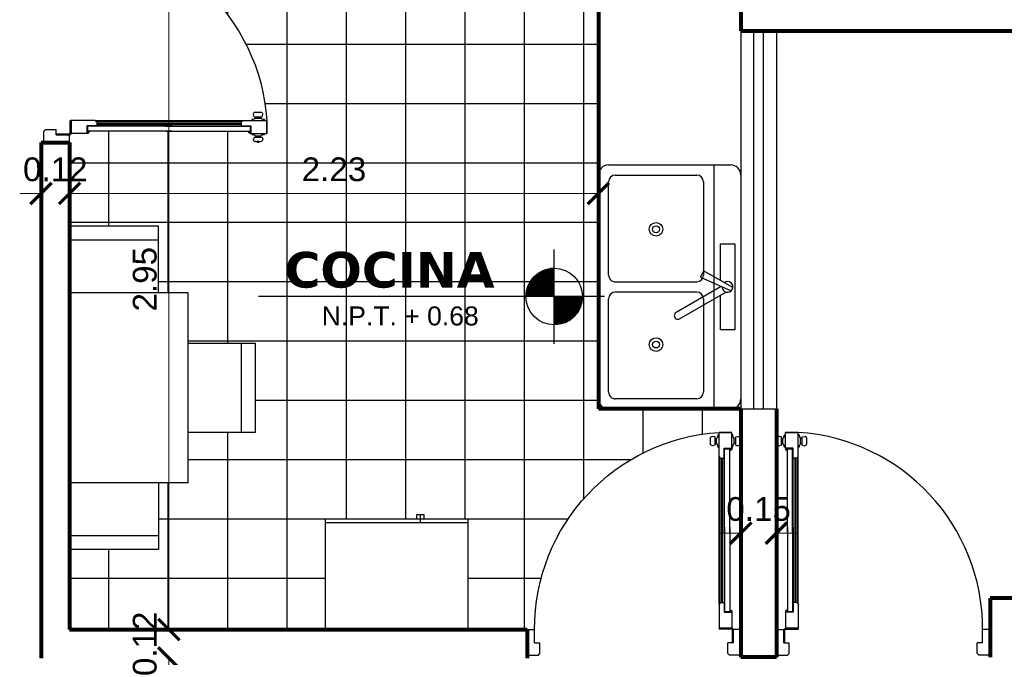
# Model space of a CAD drawing. Header units: inches. Extents: x -2.6 to 11.8, y -3.4 to 32.7.
# Tile 10 of 19: x 2.1 to 6.3, y 9.9 to 12.6. Entities that reach past the tile are written whole.
import ezdxf

# ---------------------------------------------------------------- set-up
doc = ezdxf.new("R2010")
doc.units = ezdxf.units.IN
doc.header["$MEASUREMENT"] = 0
doc.linetypes.add('CONTINUA', pattern=[0])
for name, color, linetype in [('Auto', 6, 'Continuous'), ('Cotas', 60, 'Continuous'), ('Electrodomésticos', 34, 'Continuous'), ('Mobiliario', 2, 'Continuous'), ('Niveles', 86, 'Continuous'), ('Puertas', 1, 'Continuous'), ('Texto', 98, 'Continuous'), ('Textura piso', 8, 'Continuous'), ('Ventana', 4, 'Continuous')]:
    doc.layers.add(name, color=color, linetype=linetype)
doc.layers.add('Paredes', color=5, linetype='Continuous', lineweight=80)
doc.styles.get("Standard").update_dxf_attribs({"font": 'arial.ttf'})
doc.styles.add('style1', font='arial.ttf')
doc.dimstyles.new('Cotas', dxfattribs={"dimtxt": 0.1, "dimasz": 0.09, "dimexe": 0.2, "dimexo": 0.4, "dimgap": 0.05, "dimtad": 1, "dimzin": 0, "dimdsep": 46, "dimtxsty": 'Standard', "dimblk": 'ARCHTICK', "dimcen": 0.09, "dimse1": 1, "dimse2": 1, "dimclrd": 60, "dimclre": 256, "dimadec": 0, "dimazin": 0, "dimtfac": 1, "dimtix": 1, "dimtofl": 0, "dimtmove": 1, "dimatfit": 3, "dimfxl": 0, "dimtolj": 1, "dimtzin": 0, "dimlwd": 9, "dimarcsym": 0})

# ---------------------------------------------------------------- blocks, each defined once
blk = doc.blocks.new('KIT_SINK_STD_DBL_36')
at = {"color": 0, "linetype": 'ByBlock'}
for p, q in [((0.002119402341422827, -0.0295710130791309), (-0.06038091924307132, -0.1384267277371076)), ((-0.03659125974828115, -0.1505485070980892), (0.014703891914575, -0.03607779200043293)), ((0.1183613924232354, -0.227636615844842), (0.01917800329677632, -0.05584643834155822)), ((-0.4541093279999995, -0.100913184), (0.4541093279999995, -0.100913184)), ((-0.001604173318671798, -0.07324946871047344), (0.09523843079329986, -0.2409865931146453)), ((-0.06038091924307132, -0.1384267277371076), (-0.03659125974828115, -0.1505485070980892)), ((-0.01892122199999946, -0.4667234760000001), (-0.01892122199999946, -0.1639839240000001)), ((0.01892122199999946, -0.1639839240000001), (0.01892122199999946, -0.4667234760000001))]:
    blk.add_line(p, q, dxfattribs=at)
for points in [[(-0.4162668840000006, 0), (0.4162668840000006, 0)], [(-0.0245063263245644, -0.07602893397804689), (-0.1601996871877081, -0.07602893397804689), (-0.1601996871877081, -0.02262902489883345), (0.1601996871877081, -0.02262902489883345), (0.1601996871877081, -0.07602893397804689), (0.03088112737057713, -0.07602893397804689)], [(-0.4541093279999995, -0.4919517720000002), (-0.4541093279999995, -0.03784244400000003)], [(0.4541093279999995, -0.03784244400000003), (0.4541093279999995, -0.4919517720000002)], [(-0.0001802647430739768, -0.07602893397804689), (-0.003112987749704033, -0.07602893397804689)], [(-0.3910385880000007, -0.138755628), (-0.04414951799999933, -0.138755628)], [(0.04414951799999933, -0.138755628), (0.3910385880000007, -0.138755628)], [(-0.4162668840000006, -0.4667234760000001), (-0.4162668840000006, -0.1639839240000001)], [(0.4162668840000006, -0.1639839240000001), (0.4162668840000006, -0.4667234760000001)], [(-0.04414951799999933, -0.4919517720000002), (-0.3910385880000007, -0.4919517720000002)], [(0.3910385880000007, -0.4919517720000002), (0.04414951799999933, -0.4919517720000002)], [(0.4162668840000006, -0.529794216), (-0.4162668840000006, -0.529794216)]]:
    blk.add_lwpolyline(points, dxfattribs=at)
for centre, radius in [((-0.2144405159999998, -0.3153537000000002), 0.025228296), ((0.2144405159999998, -0.3153537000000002), 0.025228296), ((-0.2144405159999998, -0.3153537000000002), 0.012614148), ((0.2144405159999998, -0.3153537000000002), 0.012614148)]:
    blk.add_circle(centre, radius, dxfattribs=at)
for centre, radius, start, end in [((-0.4162668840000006, -0.03784244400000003), 0.037842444, 90, 180), ((-4.004993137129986e-08, -0.04932897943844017), 0.02002496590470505, 269.2246000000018, 216.2304000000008), ((0.4162668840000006, -0.03784244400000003), 0.037842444, 0, 90), ((-0.3910385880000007, -0.1639839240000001), 0.025228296, 90, 180), ((-0.04414951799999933, -0.1639839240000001), 0.025228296, 0, 90), ((0.04414951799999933, -0.1639839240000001), 0.025228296, 90, 180), ((0.3910385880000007, -0.1639839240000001), 0.025228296, 0, 90), ((0.1067997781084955, -0.2343116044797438), 0.01334997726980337, 210.0000000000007, 30.00000000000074), ((-0.3910385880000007, -0.4667234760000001), 0.025228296, 180, 270), ((-0.04414951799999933, -0.4667234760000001), 0.025228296, 270, 0), ((0.04414951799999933, -0.4667234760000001), 0.025228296, 180, 270), ((0.3910385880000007, -0.4667234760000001), 0.025228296, 270, 0), ((-0.4162668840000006, -0.4919517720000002), 0.037842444, 180, 270), ((0.4162668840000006, -0.4919517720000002), 0.037842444, 270, 0)]:
    blk.add_arc(centre, radius, start, end, dxfattribs=at)
blk = doc.blocks.new('Refrigerator-2 door - 36 in top')
for p, q in [((0, -26.999999), (36, -26.999999)), ((12, -26.999999), (12, -28.999999)), ((11, -27.999999), (11, -28.999999)), ((11, -28.999999), (13, -28.999999)), ((13, -28.999999), (13, -27.999999))]:
    blk.add_line(p, q)
blk.add_lwpolyline([(0, -27.999999), (0, 0), (36, 0), (36, -27.999999)], close=True)
blk = doc.blocks.new('mesa2')
at = {"layer": 'Mobiliario'}
for p, q in [((52.04697599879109, 29.69396591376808), (52.04697599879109, 29.97551591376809)), ((52.04697599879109, 29.97551591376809), (52.42237599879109, 29.97551591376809)), ((52.42237599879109, 29.97551591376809), (52.42237599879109, 29.69396591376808)), ((52.04697599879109, 29.9168141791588), (52.42237599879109, 29.9168141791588)), ((52.63467599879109, 29.69396591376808), (51.83467599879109, 29.69396591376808)), ((51.83467599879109, 29.69396591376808), (51.83467599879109, 29.19396591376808)), ((52.63467599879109, 29.69396591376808), (52.63467599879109, 29.19396591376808)), ((51.83467599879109, 29.56936591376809), (51.55312599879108, 29.56936591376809)), ((51.55312599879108, 29.56936591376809), (51.55312599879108, 29.19396591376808)), ((51.61182773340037, 29.56936591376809), (51.61182773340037, 29.19396591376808)), ((52.63467599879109, 29.56936591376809), (52.9162259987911, 29.56936591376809)), ((52.85752426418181, 29.56936591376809), (52.85752426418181, 29.19396591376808)), ((52.9162259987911, 29.56936591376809), (52.9162259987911, 29.19396591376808)), ((51.55312599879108, 29.19396591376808), (51.83467599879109, 29.19396591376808)), ((52.9162259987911, 29.19396591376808), (52.63467599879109, 29.19396591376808))]:
    blk.add_line(p, q, dxfattribs=at)
blk = doc.blocks.new('puerta2')
at = {"layer": 'Puertas'}
for p, q in [((150.3376989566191, 38.72223843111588), (150.3376989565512, 38.61423843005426)), ((150.3376989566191, 38.72223843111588), (150.3848409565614, 38.72223843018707)), ((150.3376989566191, 38.72223843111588), (150.3376989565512, 38.61423843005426)), ((150.3376989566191, 38.72223843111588), (150.3848409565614, 38.72223843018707)), ((150.3848409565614, 38.72223843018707), (150.3916989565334, 38.71538043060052)), ((150.3848409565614, 38.72223843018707), (150.3916989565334, 38.71538043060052)), ((150.3916989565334, 38.71538043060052), (150.3916989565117, 38.67039843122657)), ((150.3916989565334, 38.71538043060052), (150.3916989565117, 38.67039843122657)), ((151.190556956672, 38.72223842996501), (151.1836989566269, 38.71538043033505)), ((151.190556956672, 38.72223842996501), (151.1836989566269, 38.71538043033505)), ((151.1836989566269, 38.71538043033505), (151.1836989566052, 38.6703984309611)), ((151.1836989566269, 38.71538043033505), (151.1836989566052, 38.6703984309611)), ((151.2376989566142, 38.72223843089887), (151.190556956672, 38.72223842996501)), ((151.2376989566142, 38.72223843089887), (151.190556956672, 38.72223842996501)), ((151.2376989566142, 38.72223843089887), (151.2376989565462, 38.61423842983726)), ((151.2376989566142, 38.72223843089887), (151.2376989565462, 38.61423842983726)), ((150.3690189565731, 38.67039843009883), (150.3690189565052, 38.61423843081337)), ((150.3690189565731, 38.67039843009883), (150.3916989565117, 38.67039843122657)), ((150.3690189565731, 38.67039843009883), (150.3690189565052, 38.61423843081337)), ((150.3690189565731, 38.67039843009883), (150.3916989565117, 38.67039843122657)), ((150.3711789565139, 38.66823843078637), (150.3711789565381, 38.61423843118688)), ((150.3733389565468, 38.66823843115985), (150.3711789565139, 38.66823843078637)), ((150.3711789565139, 38.66823843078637), (150.3711789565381, 38.61423843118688)), ((150.3733389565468, 38.66823843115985), (150.3711789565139, 38.66823843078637)), ((150.3733389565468, 38.66823843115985), (150.3733389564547, 38.61423843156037)), ((150.3733389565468, 38.66823843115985), (150.3733389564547, 38.61423843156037)), ((151.2063789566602, 38.67039843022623), (151.1836989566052, 38.6703984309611)), ((151.2063789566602, 38.67039843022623), (151.1836989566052, 38.6703984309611)), ((151.2063789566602, 38.67039843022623), (151.2063789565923, 38.61423843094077)), ((151.2063789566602, 38.67039843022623), (151.2063789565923, 38.61423843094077)), ((150.3376989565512, 38.61423843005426), (150.3690189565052, 38.61423843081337)), ((150.3376989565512, 38.61423843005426), (150.3690189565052, 38.61423843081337)), ((150.3711789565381, 38.61423843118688), (150.3733389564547, 38.61423843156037)), ((150.3711789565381, 38.61423843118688), (150.3733389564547, 38.61423843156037)), ((150.3754989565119, 38.61207843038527), (150.3754989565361, 38.60991843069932)), ((150.3754989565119, 38.61207843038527), (150.4294989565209, 38.6120784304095)), ((150.3754989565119, 38.61207843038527), (150.3754989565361, 38.60991843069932)), ((150.3754989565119, 38.61207843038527), (150.4294989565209, 38.6120784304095)), ((150.4294989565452, 38.60991843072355), (150.3754989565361, 38.60991843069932)), ((150.4294989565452, 38.60991843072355), (150.3754989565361, 38.60991843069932)), ((150.3754989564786, 38.54090643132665), (150.3754989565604, 38.60775843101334)), ((150.429498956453, 38.6077584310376), (150.3754989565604, 38.60775843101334)), ((150.3754989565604, 38.60775843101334), (150.429498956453, 38.6077584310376)), ((150.3754989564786, 38.54090643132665), (150.3754989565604, 38.60775843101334)), ((150.429498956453, 38.6077584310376), (150.3754989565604, 38.60775843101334)), ((150.3754989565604, 38.60775843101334), (150.429498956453, 38.6077584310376)), ((150.4294989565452, 38.60991843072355), (150.4294989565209, 38.6120784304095)), ((150.4294989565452, 38.60991843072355), (150.4294989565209, 38.6120784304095)), ((150.4294989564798, 38.50661643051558), (150.429498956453, 38.6077584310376)), ((150.4294989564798, 38.50661643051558), (150.429498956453, 38.6077584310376)), ((151.2376989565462, 38.61423842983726), (151.2063789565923, 38.61423843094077)), ((151.2376989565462, 38.61423842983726), (151.2063789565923, 38.61423843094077)), ((150.4082769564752, 38.54090643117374), (150.3754989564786, 38.54090643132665)), ((150.4082769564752, 38.54090643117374), (150.3754989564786, 38.54090643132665)), ((150.3823569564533, 38.53874643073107), (150.3754989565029, 38.53874642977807)), ((150.3823569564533, 38.53874643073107), (150.3754989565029, 38.53874642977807)), ((150.382356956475, 38.53188843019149), (150.3823569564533, 38.53874643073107)), ((150.382356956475, 38.53188843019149), (150.3823569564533, 38.53874643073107)), ((150.3845169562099, 38.18285905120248), (150.3845169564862, 38.53874643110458)), ((150.3845169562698, 38.2082335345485), (150.3845169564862, 38.53874643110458)), ((150.3845169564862, 38.53874643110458), (150.4061169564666, 38.53874643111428)), ((150.4061169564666, 38.53874643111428), (150.3845169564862, 38.53874643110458)), ((150.3845169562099, 38.18285905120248), (150.3845169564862, 38.53874643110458)), ((150.3845169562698, 38.2082335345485), (150.3845169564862, 38.53874643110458)), ((150.3845169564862, 38.53874643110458), (150.4061169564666, 38.53874643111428)), ((150.4061169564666, 38.53874643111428), (150.3845169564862, 38.53874643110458)), ((150.4061169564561, 38.49975843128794), (150.4061169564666, 38.53874643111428)), ((150.4061169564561, 38.49975843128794), (150.4061169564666, 38.53874643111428)), ((150.4082769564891, 38.49975842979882), (150.4082769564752, 38.54090643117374)), ((150.4082769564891, 38.49975842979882), (150.4082769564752, 38.54090643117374)), ((150.4061169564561, 38.49975843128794), (150.4052597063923, 38.4989011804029)), ((150.4061169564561, 38.49975843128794), (150.4052597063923, 38.4989011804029)), ((150.4061169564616, 38.49804392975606), (150.4052597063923, 38.4989011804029)), ((150.4061169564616, 38.49804392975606), (150.4052597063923, 38.4989011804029)), ((150.4061169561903, 38.18285905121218), (150.4061169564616, 38.49804392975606)), ((150.4061169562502, 38.20823353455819), (150.4061169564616, 38.49804392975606)), ((150.4061169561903, 38.18285905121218), (150.4061169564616, 38.49804392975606)), ((150.4061169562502, 38.20823353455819), (150.4061169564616, 38.49804392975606)), ((150.4226409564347, 38.49975843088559), (150.4082769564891, 38.49975842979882)), ((150.4226409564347, 38.49975843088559), (150.4082769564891, 38.49975842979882)), ((150.4131228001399, 38.49975843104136), (150.4131227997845, 37.89133415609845)), ((150.4131228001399, 38.49975843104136), (150.4131227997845, 37.89133415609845)), ((150.419491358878, 38.49975842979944), (150.4194913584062, 37.89133415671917)), ((150.419491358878, 38.49975842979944), (150.4194913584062, 37.89133415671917)), ((150.4226409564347, 38.49975843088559), (150.4294989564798, 38.50661643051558)), ((150.4226409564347, 38.49975843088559), (150.4294989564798, 38.50661643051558)), ((150.4258597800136, 38.50297725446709), (150.4258597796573, 37.88811533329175)), ((150.4258597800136, 38.50297725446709), (150.4258597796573, 37.88811533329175)), ((150.4277137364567, 38.50483121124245), (150.4277137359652, 37.88626137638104)), ((150.4277137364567, 38.50483121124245), (150.4277137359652, 37.88626137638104)), ((150.4294989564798, 38.50661643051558), (150.4294989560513, 37.88447615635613)), ((150.4294989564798, 38.50661643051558), (150.4294989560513, 37.88447615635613)), ((150.3845169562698, 38.2082335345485), (150.3845169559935, 37.85234615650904)), ((150.3845169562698, 38.2082335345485), (150.3845169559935, 37.85234615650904)), ((150.4061169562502, 38.20823353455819), (150.4061169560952, 37.89304865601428)), ((150.4061169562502, 38.20823353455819), (150.4061169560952, 37.89304865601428)), ((150.3845169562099, 38.18285905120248), (150.3845169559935, 37.85234615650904)), ((150.3845169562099, 38.18285905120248), (150.3845169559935, 37.85234615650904)), ((150.4061169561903, 38.18285905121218), (150.4061169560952, 37.89304865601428)), ((150.4061169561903, 38.18285905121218), (150.4061169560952, 37.89304865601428)), ((150.4061169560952, 37.89304865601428), (150.4052597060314, 37.89219140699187)), ((150.4061169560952, 37.89304865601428), (150.4052597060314, 37.89219140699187)), ((150.4061169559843, 37.89133415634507), (150.4052597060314, 37.89219140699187)), ((150.4061169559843, 37.89133415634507), (150.4052597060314, 37.89219140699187)), ((150.4061169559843, 37.89133415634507), (150.4061169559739, 37.85234615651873)), ((150.4061169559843, 37.89133415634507), (150.4061169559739, 37.85234615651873)), ((150.4082769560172, 37.89133415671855), (150.408276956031, 37.85018615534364)), ((150.4226409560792, 37.89133415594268), (150.4082769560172, 37.89133415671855)), ((150.4082769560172, 37.89133415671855), (150.408276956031, 37.85018615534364)), ((150.4226409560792, 37.89133415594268), (150.4082769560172, 37.89133415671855)), ((150.4226409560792, 37.89133415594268), (150.4294989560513, 37.88447615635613)), ((150.4226409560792, 37.89133415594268), (150.4294989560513, 37.88447615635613)), ((150.4294989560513, 37.88447615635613), (150.4294989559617, 37.78333415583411)), ((150.4294989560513, 37.88447615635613), (150.4294989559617, 37.78333415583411)), ((150.3411757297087, 37.83134246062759), (150.3411757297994, 37.80850429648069)), ((150.3411757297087, 37.83134246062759), (150.3411757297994, 37.80850429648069)), ((150.359298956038, 37.83718971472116), (150.3499772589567, 37.83945351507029)), ((150.359298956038, 37.83718971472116), (150.3499772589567, 37.83945351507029)), ((150.359298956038, 37.83718971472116), (150.3592989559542, 37.8026570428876)), ((150.359298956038, 37.83718971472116), (150.3592989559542, 37.8026570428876)), ((150.3592989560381, 37.83007694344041), (150.3653739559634, 37.83007694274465)), ((150.3592989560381, 37.83007694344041), (150.3653739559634, 37.83007694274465)), ((150.3653739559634, 37.83007694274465), (150.3653739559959, 37.8097698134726)), ((150.3653739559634, 37.83007694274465), (150.3653739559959, 37.8097698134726)), ((150.371142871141, 37.84624837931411), (150.3754989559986, 37.84624837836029)), ((150.371142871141, 37.84624837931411), (150.3754989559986, 37.84624837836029)), ((150.3823569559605, 37.85234615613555), (150.3754989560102, 37.85234615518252)), ((150.3823569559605, 37.85234615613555), (150.3754989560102, 37.85234615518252)), ((150.408276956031, 37.85018615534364), (150.3754989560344, 37.85018615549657)), ((150.3754989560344, 37.85018615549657), (150.3754989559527, 37.78333415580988)), ((150.408276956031, 37.85018615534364), (150.3754989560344, 37.85018615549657)), ((150.3754989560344, 37.85018615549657), (150.3754989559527, 37.78333415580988)), ((150.3823569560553, 37.85920415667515), (150.3823569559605, 37.85234615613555)), ((150.3823569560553, 37.85920415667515), (150.3823569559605, 37.85234615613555)), ((150.3845169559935, 37.85234615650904), (150.4061169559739, 37.85234615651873)), ((150.4061169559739, 37.85234615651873), (150.3845169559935, 37.85234615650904)), ((150.3845169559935, 37.85234615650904), (150.4061169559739, 37.85234615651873)), ((150.4061169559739, 37.85234615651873), (150.3845169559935, 37.85234615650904)), ((150.4338550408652, 37.84624837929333), (150.4294989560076, 37.84624837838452)), ((150.4338550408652, 37.84624837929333), (150.4294989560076, 37.84624837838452)), ((150.4456989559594, 37.83007694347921), (150.439623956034, 37.83007694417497)), ((150.439623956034, 37.83007694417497), (150.4396239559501, 37.80976981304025)), ((150.4456989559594, 37.83007694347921), (150.439623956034, 37.83007694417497)), ((150.439623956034, 37.83007694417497), (150.4396239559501, 37.80976981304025)), ((150.4456989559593, 37.8371897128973), (150.4568563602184, 37.83945351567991)), ((150.4456989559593, 37.8371897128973), (150.4568563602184, 37.83945351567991)), ((150.4456989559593, 37.8371897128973), (150.4456989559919, 37.80265704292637)), ((150.4456989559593, 37.8371897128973), (150.4456989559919, 37.80265704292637)), ((150.4656578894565, 37.83134246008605), (150.4656578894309, 37.80850429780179)), ((150.4656578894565, 37.83134246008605), (150.4656578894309, 37.80850429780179)), ((150.3411757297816, 37.82361636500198), (150.3382263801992, 37.82361636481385)), ((150.3411757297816, 37.82361636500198), (150.3382263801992, 37.82361636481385)), ((150.3382263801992, 37.82361636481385), (150.3382263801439, 37.81623039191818)), ((150.3382263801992, 37.82361636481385), (150.3382263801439, 37.81623039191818)), ((150.3382263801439, 37.81623039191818), (150.3411757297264, 37.81623039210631)), ((150.3382263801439, 37.81623039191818), (150.3411757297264, 37.81623039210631)), ((150.3411757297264, 37.81623039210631), (150.3411757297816, 37.82361636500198)), ((150.3411757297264, 37.81623039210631), (150.3411757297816, 37.82361636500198)), ((150.3592989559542, 37.8026570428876), (150.3499772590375, 37.8003932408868)), ((150.3592989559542, 37.8026570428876), (150.3499772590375, 37.8003932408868)), ((150.3592989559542, 37.80976981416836), (150.3653739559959, 37.8097698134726)), ((150.3592989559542, 37.80976981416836), (150.3653739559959, 37.8097698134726)), ((150.3711428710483, 37.7935983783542), (150.3754989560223, 37.79359837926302)), ((150.3711428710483, 37.7935983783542), (150.3754989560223, 37.79359837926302)), ((150.4338550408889, 37.79359837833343), (150.4294989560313, 37.79359837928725)), ((150.4338550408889, 37.79359837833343), (150.4294989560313, 37.79359837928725)), ((150.4456989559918, 37.80976981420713), (150.4396239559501, 37.80976981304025)), ((150.4456989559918, 37.80976981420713), (150.4396239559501, 37.80976981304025)), ((150.4456989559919, 37.80265704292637), (150.4568563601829, 37.80039324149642)), ((150.4456989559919, 37.80265704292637), (150.4568563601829, 37.80039324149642)), ((150.4294989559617, 37.78333415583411), (150.3754989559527, 37.78333415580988)), ((150.3754989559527, 37.78333415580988), (150.4294989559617, 37.78333415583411)), ((150.4294989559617, 37.78333415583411), (150.3754989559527, 37.78333415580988)), ((150.3754989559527, 37.78333415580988), (150.4294989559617, 37.78333415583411))]:
    blk.add_line(p, q, dxfattribs=at)
at = {"layer": 'Puertas', "extrusion": (0, 0, -0.9999999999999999)}
blk.add_ellipse((150.373338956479, 38.61207843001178), major_axis=(0.001527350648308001, 0.001527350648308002), ratio=0.9999999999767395, start_param=-1.570796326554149, end_param=4.712388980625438, dxfattribs=at)
blk.add_ellipse((150.373338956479, 38.61207843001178), major_axis=(0.001527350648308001, 0.001527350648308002), ratio=0.9999999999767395, start_param=-1.570796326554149, end_param=4.712388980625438, dxfattribs=at)
at = {"layer": 'Puertas', "extrusion": (0, 0, -1)}
for centre, major_axis, ratio, start_param, end_param in [((150.3769181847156, 38.61113249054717), (-0.58652144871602, 0.5865214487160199), 0.9999999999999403, 2.352449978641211, 3.863557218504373), ((150.3823569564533, 38.53874643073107), (0.004849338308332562, 0.004849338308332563), 0.9999999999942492, 2.356194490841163, 3.926990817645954), ((150.3823569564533, 38.53874643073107), (0.004849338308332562, 0.004849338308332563), 0.9999999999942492, 2.356194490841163, 3.926990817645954), ((150.3493138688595, 37.83134245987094), (0.00575453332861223, 0.005754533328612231), 0.9999999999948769, 3.92699081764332, 5.579393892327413), ((150.3493138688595, 37.83134245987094), (0.00575453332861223, 0.005754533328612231), 0.9999999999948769, 3.92699081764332, 5.579393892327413), ((150.3454666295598, 37.84629328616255), (-0.01815587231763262, 0.01815587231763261), 0.9999999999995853, 2.357943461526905, 3.039769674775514), ((150.3454666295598, 37.84629328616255), (-0.01815587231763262, 0.01815587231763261), 0.9999999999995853, 2.357943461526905, 3.039769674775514), ((150.3823569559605, 37.85234615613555), (-0.004849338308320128, 0.004849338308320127), 0.9999999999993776, 5.497787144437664, 7.068583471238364), ((150.3823569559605, 37.85234615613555), (-0.004849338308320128, 0.004849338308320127), 0.9999999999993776, 5.497787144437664, 7.068583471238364), ((150.4595312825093, 37.84629328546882), (-0.01815587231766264, 0.01815587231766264), 0.9999999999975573, 4.814211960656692, 5.496038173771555), ((150.4595312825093, 37.84629328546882), (-0.01815587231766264, 0.01815587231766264), 0.9999999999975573, 4.814211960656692, 5.496038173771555), ((150.4575197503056, 37.83134246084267), (-0.005754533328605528, 0.005754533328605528), 0.9999999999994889, 0.7037914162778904, 2.356194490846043), ((150.4575197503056, 37.83134246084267), (-0.005754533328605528, 0.005754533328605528), 0.9999999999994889, 0.7037914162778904, 2.356194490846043), ((150.3493138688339, 37.80850429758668), (-0.005754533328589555, 0.005754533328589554), 0.9999999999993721, 3.845384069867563, 5.49778714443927), ((150.3493138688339, 37.80850429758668), (-0.005754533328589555, 0.005754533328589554), 0.9999999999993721, 3.845384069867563, 5.49778714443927), ((150.3454666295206, 37.79355347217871), (-0.01815587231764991, 0.01815587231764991), 0.9999999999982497, 1.672619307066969, 2.354445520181), ((150.3454666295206, 37.79355347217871), (-0.01815587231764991, 0.01815587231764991), 0.9999999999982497, 1.672619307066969, 2.354445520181), ((150.4595312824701, 37.79355347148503), (-0.01815587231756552, 0.01815587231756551), 0.9999999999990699, 5.499536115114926, 6.181362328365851), ((150.4595312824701, 37.79355347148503), (-0.01815587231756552, 0.01815587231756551), 0.9999999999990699, 5.499536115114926, 6.181362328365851), ((150.45751975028, 37.80850429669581), (-0.005754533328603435, 0.005754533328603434), 0.9999999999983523, 2.356194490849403, 4.00859756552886), ((150.45751975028, 37.80850429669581), (-0.005754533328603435, 0.005754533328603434), 0.9999999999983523, 2.356194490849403, 4.00859756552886)]:
    blk.add_ellipse(centre, major_axis=major_axis, ratio=ratio, start_param=start_param, end_param=end_param, dxfattribs=at)
blk = doc.blocks.new('Nivel2')
at = {"layer": 'Niveles'}
for p, q in [((46.51201606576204, 32.29701402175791), (46.5120160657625, 32.69473170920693)), ((46.4582769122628, 32.60240101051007), (46.4582769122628, 32.49587286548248)), ((46.5120160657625, 32.60409610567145), (46.46177790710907, 32.60409610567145)), ((46.46324838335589, 32.6047666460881), (46.46324838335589, 32.49587286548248)), ((46.46821985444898, 32.60685950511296), (46.46821985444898, 32.49587286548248)), ((46.47319132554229, 32.60869476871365), (46.47319132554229, 32.49587286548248)), ((46.5120160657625, 32.60906757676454), (46.47429207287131, 32.60906757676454)), ((46.47816279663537, 32.6102848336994), (46.47816279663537, 32.49587286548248)), ((46.48313426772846, 32.6116398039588), (46.48313426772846, 32.49587286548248)), ((46.48810573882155, 32.61276785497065), (46.48810573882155, 32.49587286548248)), ((46.49307720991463, 32.61367550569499), (46.49307720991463, 32.49587286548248)), ((46.5120160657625, 32.61403904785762), (46.49549651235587, 32.61403904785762)), ((46.49804868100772, 32.61436782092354), (46.49804868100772, 32.49587286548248)), ((46.5030201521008, 32.6148485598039), (46.5030201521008, 32.49587286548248)), ((46.50799162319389, 32.6151202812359), (46.50799162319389, 32.49587286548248)), ((46.4135336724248, 32.56323279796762), (46.4135336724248, 32.49587286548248)), ((46.51201606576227, 32.56432433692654), (46.41428920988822, 32.56432433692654)), ((46.51201606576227, 32.56929580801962), (46.41796706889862, 32.56929580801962)), ((46.41850514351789, 32.56997988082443), (46.41850514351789, 32.49587286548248)), ((46.51201606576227, 32.57426727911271), (46.42206909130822, 32.57426727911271)), ((46.42347661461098, 32.57585353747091), (46.42347661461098, 32.49587286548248)), ((46.51201606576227, 32.57923875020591), (46.42665640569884, 32.57923875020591)), ((46.42844808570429, 32.58103468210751), (46.42844808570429, 32.49587286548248)), ((46.51201606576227, 32.584210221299), (46.43181223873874, 32.584210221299)), ((46.43341955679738, 32.58564330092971), (46.43341955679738, 32.49587286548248)), ((46.5120160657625, 32.58918169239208), (46.43765475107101, 32.58918169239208)), ((46.43839102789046, 32.58976373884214), (46.43839102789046, 32.49587286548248)), ((46.44336249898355, 32.59345785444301), (46.44336249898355, 32.49587286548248)), ((46.5120160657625, 32.59415316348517), (46.44436161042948, 32.59415316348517)), ((46.44833397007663, 32.59677248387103), (46.44833397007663, 32.49587286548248)), ((46.5120160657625, 32.59912463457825), (46.45222296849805, 32.59912463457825)), ((46.45330544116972, 32.59974396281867), (46.45330544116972, 32.49587286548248)), ((46.51201606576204, 32.51958109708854), (46.39507992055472, 32.51958109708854)), ((46.51201606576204, 32.52455256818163), (46.39619889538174, 32.52455256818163)), ((46.51201606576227, 32.52952403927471), (46.39754449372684, 32.52952403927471)), ((46.39861925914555, 32.53298494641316), (46.39861925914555, 32.49587286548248)), ((46.51201606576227, 32.53449551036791), (46.3991248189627, 32.53449551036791)), ((46.51201606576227, 32.539466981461), (46.40094989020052, 32.539466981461)), ((46.51201606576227, 32.54443845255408), (46.40303200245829, 32.54443845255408)), ((46.40359073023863, 32.54567335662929), (46.40359073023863, 32.49587286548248)), ((46.51201606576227, 32.54940992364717), (46.40538621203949, 32.54940992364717)), ((46.51201606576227, 32.55438139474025), (46.40803099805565, 32.55438139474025)), ((46.40856220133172, 32.5553156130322), (46.40856220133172, 32.49587286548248)), ((46.51201606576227, 32.55935286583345), (46.41098917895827, 32.55935286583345)), ((46.72324268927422, 32.49587286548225), (45.26622200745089, 32.4958728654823)), ((46.51201606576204, 32.49969521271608), (46.39276200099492, 32.49969521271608)), ((46.51201606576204, 32.50466668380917), (46.39302526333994, 32.50466668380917)), ((46.51201606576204, 32.50963815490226), (46.39349746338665, 32.50963815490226)), ((46.39364778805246, 32.51087596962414), (46.39364778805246, 32.49587286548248)), ((46.51201606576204, 32.51460962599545), (46.39418111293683, 32.51460962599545)), ((46.63132583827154, 32.494723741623), (46.51201606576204, 32.494723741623)), ((46.63117428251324, 32.48975227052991), (46.51201606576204, 32.48975227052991)), ((46.63081467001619, 32.48478079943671), (46.51201606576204, 32.48478079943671)), ((46.63024510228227, 32.47980932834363), (46.51201606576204, 32.47980932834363)), ((46.51296309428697, 32.49587286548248), (46.51296309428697, 32.3765613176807)), ((46.51793456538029, 32.49587286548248), (46.51793456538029, 32.37670443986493)), ((46.52290603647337, 32.49587286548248), (46.52290603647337, 32.37705556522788)), ((46.52787750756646, 32.49587286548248), (46.52787750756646, 32.37761654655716)), ((46.53284897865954, 32.49587286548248), (46.53284897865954, 32.37839039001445)), ((46.53782044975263, 32.49587286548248), (46.53782044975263, 32.37938133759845)), ((46.54279192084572, 32.49587286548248), (46.54279192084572, 32.38059498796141)), ((46.5477633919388, 32.49587286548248), (46.5477633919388, 32.38203846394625)), ((46.55273486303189, 32.49587286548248), (46.55273486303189, 32.38372063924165)), ((46.55770633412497, 32.49587286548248), (46.55770633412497, 32.38565244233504)), ((46.56267780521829, 32.49587286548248), (46.56267780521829, 32.38784726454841)), ((46.56764927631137, 32.49587286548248), (46.56764927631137, 32.39032151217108)), ((46.57262074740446, 32.49587286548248), (46.57262074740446, 32.39309536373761)), ((46.57759221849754, 32.49587286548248), (46.57759221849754, 32.39619382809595)), ((46.58256368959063, 32.49587286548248), (46.58256368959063, 32.39964825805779)), ((46.58753516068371, 32.49587286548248), (46.58753516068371, 32.4034985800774)), ((46.5925066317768, 32.49587286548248), (46.5925066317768, 32.40779669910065)), ((46.59747810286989, 32.49587286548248), (46.59747810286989, 32.4126119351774)), ((46.60244957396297, 32.49587286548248), (46.60244957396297, 32.41804020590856)), ((46.60742104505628, 32.49587286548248), (46.60742104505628, 32.42422070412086)), ((46.61239251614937, 32.49587286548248), (46.61239251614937, 32.43136929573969)), ((46.61736398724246, 32.49587286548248), (46.61736398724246, 32.43985538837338)), ((46.62233545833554, 32.49587286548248), (46.62233545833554, 32.45042207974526)), ((46.62730692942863, 32.49587286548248), (46.62730692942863, 32.46514569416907)), ((46.62946252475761, 32.47483785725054), (46.51201606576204, 32.47483785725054)), ((46.62846264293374, 32.46986638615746), (46.51201606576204, 32.46986638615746)), ((46.62723979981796, 32.46489491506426), (46.51201606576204, 32.46489491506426)), ((46.62578680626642, 32.45992344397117), (46.51201606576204, 32.45992344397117)), ((46.62409471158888, 32.45495197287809), (46.51201606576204, 32.45495197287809)), ((46.62215249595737, 32.449980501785), (46.51201606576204, 32.449980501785)), ((46.61994665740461, 32.4450090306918), (46.51201606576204, 32.4450090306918)), ((46.61746065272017, 32.44003755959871), (46.51201606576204, 32.44003755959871)), ((46.61467413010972, 32.43506608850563), (46.51201606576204, 32.43506608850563)), ((46.61156185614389, 32.43009461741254), (46.51201606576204, 32.43009461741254)), ((46.60809217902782, 32.42512314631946), (46.51201606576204, 32.42512314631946)), ((46.60422476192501, 32.42015167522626), (46.51201606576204, 32.42015167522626)), ((46.59990711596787, 32.41518020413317), (46.51201606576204, 32.41518020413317)), ((46.59506905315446, 32.41020873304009), (46.51201606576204, 32.41020873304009)), ((46.58961329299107, 32.405237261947), (46.51201606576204, 32.405237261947)), ((46.58339834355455, 32.4002657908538), (46.51201606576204, 32.4002657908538)), ((46.57620405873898, 32.39529431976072), (46.51201606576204, 32.39529431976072)), ((46.56765181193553, 32.39032284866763), (46.51201606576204, 32.39032284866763)), ((46.5569731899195, 32.38535137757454), (46.51201606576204, 32.38535137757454)), ((46.54197468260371, 32.38037990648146), (46.51201606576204, 32.38037990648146))]:
    blk.add_line(p, q, dxfattribs=at)
blk.add_circle((46.51201606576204, 32.49587286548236), 0.1193153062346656, dxfattribs=at)
blk = doc.blocks.new('_ArchTick')
at = {"color": 0, "linetype": 'ByBlock', "const_width": 0.15}
blk.add_lwpolyline([(-0.5, -0.5), (0.5, 0.5)], dxfattribs=at)
blk = doc.blocks.new('*D127')
at = {"layer": 'Cotas', "color": 60, "linetype": 'CONTINUA', "lineweight": 9, "transparency": 16777216}
blk.add_line((2.334212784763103, 11.89908348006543), (4.561933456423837, 11.89908348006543), dxfattribs=at)
at = {"layer": 'Defpoints', "color": 0, "transparency": 16777216}
for p in [(2.334212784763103, 11.89908348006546), (4.561933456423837, 11.89908348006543), (4.561933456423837, 11.89908348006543)]:
    blk.add_point(p, dxfattribs=at)
at = {"layer": 'Cotas', "color": 60, "lineweight": 9, "transparency": 16777216, "xscale": 0.09, "yscale": 0.09, "zscale": 0.09, "rotation": 180}
blk.add_blockref('_ArchTick', (2.334212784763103, 11.89908348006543), dxfattribs=at)
at = {"layer": 'Cotas', "color": 60, "lineweight": 9, "transparency": 16777216, "xscale": 0.09, "yscale": 0.09, "zscale": 0.09}
blk.add_blockref('_ArchTick', (4.561933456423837, 11.89908348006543), dxfattribs=at)
at = {"layer": 'Cotas', "color": 0, "transparency": 16777216, "insert": (3.44807312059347, 12.00017488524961), "char_height": 0.1, "attachment_point": 5}
blk.add_mtext('\\A1;2.23', dxfattribs=at)
blk = doc.blocks.new('*D128')
at = {"layer": 'Cotas', "color": 60, "linetype": 'CONTINUA', "lineweight": 9, "transparency": 16777216}
blk.add_line((2.752566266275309, 10.06141521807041), (2.752566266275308, 13.01407517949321), dxfattribs=at)
at = {"layer": 'Defpoints', "color": 0, "transparency": 16777216}
for p in [(2.752566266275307, 13.01407517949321), (2.752566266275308, 13.01407517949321), (2.752566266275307, 10.06141521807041)]:
    blk.add_point(p, dxfattribs=at)
at = {"layer": 'Cotas', "color": 60, "lineweight": 9, "transparency": 16777216, "xscale": 0.09, "yscale": 0.09, "zscale": 0.09}
for p, rotation in [((2.752566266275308, 13.01407517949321), 90), ((2.752566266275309, 10.06141521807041), 270)]:
    blk.add_blockref('_ArchTick', p, dxfattribs=dict(at, rotation=rotation))
at = {"layer": 'Cotas', "color": 0, "transparency": 16777216, "insert": (2.651508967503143, 11.53774519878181), "char_height": 0.1, "attachment_point": 5, "rotation": 90}
blk.add_mtext('\\A1;2.95', dxfattribs=at)
blk = doc.blocks.new('*D131')
at = {"layer": 'Cotas', "color": 60, "linetype": 'CONTINUA', "lineweight": 9, "transparency": 16777216}
for p, q in [((5.161933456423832, 10.46785615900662), (5.071933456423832, 10.46785615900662)), ((5.311933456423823, 10.46785615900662), (5.401933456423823, 10.46785615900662))]:
    blk.add_line(p, q, dxfattribs=at)
at = {"layer": 'Defpoints', "color": 0, "transparency": 16777216}
for p in [(5.311933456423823, 10.46785615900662), (5.161933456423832, 10.37708413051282), (5.311933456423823, 10.37708413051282)]:
    blk.add_point(p, dxfattribs=at)
at = {"layer": 'Cotas', "color": 60, "lineweight": 9, "transparency": 16777216, "xscale": 0.09, "yscale": 0.09, "zscale": 0.09}
blk.add_blockref('_ArchTick', (5.161933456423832, 10.46785615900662), dxfattribs=at)
at = {"layer": 'Cotas', "color": 60, "lineweight": 9, "transparency": 16777216, "xscale": 0.09, "yscale": 0.09, "zscale": 0.09, "rotation": 180}
blk.add_blockref('_ArchTick', (5.311933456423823, 10.46785615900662), dxfattribs=at)
at = {"layer": 'Cotas', "color": 0, "transparency": 16777216, "insert": (5.236933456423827, 10.56891345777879), "char_height": 0.1, "attachment_point": 5}
blk.add_mtext('\\A1;0.15', dxfattribs=at)
blk = doc.blocks.new('*D172')
at = {"layer": 'Cotas', "color": 60, "linetype": 'CONTINUA', "lineweight": 9, "transparency": 16777216}
for p, q in [((2.752566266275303, 10.06141521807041), (2.752566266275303, 10.15141521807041)), ((2.752566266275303, 9.941415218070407), (2.752566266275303, 9.851415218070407))]:
    blk.add_line(p, q, dxfattribs=at)
at = {"layer": 'Defpoints', "color": 0, "transparency": 16777216}
for p in [(2.752566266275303, 10.06141521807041), (2.752566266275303, 9.941415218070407), (2.752566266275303, 9.941415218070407)]:
    blk.add_point(p, dxfattribs=at)
at = {"layer": 'Cotas', "color": 60, "lineweight": 9, "transparency": 16777216, "xscale": 0.09, "yscale": 0.09, "zscale": 0.09}
for p, rotation in [((2.752566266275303, 10.06141521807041), 270), ((2.752566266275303, 9.941415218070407), 90)]:
    blk.add_blockref('_ArchTick', p, dxfattribs=dict(at, rotation=rotation))
at = {"layer": 'Cotas', "color": 0, "transparency": 16777216, "insert": (2.651508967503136, 10.00141521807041), "char_height": 0.1, "attachment_point": 5, "rotation": 90}
blk.add_mtext('\\A1;0.12', dxfattribs=at)
blk = doc.blocks.new('*D174')
at = {"layer": 'Cotas', "color": 60, "linetype": 'CONTINUA', "lineweight": 9, "transparency": 16777216}
for p, q in [((2.214212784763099, 11.89908348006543), (2.124212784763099, 11.89908348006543)), ((2.334212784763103, 11.89908348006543), (2.424212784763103, 11.89908348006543))]:
    blk.add_line(p, q, dxfattribs=at)
at = {"layer": 'Defpoints', "color": 0, "transparency": 16777216}
for p in [(2.214212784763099, 11.89908348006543), (2.214212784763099, 11.89908348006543), (2.334212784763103, 11.89908348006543)]:
    blk.add_point(p, dxfattribs=at)
at = {"layer": 'Cotas', "color": 60, "lineweight": 9, "transparency": 16777216, "xscale": 0.09, "yscale": 0.09, "zscale": 0.09}
blk.add_blockref('_ArchTick', (2.214212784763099, 11.89908348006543), dxfattribs=at)
at = {"layer": 'Cotas', "color": 60, "lineweight": 9, "transparency": 16777216, "xscale": 0.09, "yscale": 0.09, "zscale": 0.09, "rotation": 180}
blk.add_blockref('_ArchTick', (2.334212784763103, 11.89908348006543), dxfattribs=at)
at = {"layer": 'Cotas', "color": 0, "transparency": 16777216, "insert": (2.274212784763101, 12.0001407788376), "char_height": 0.1, "attachment_point": 5}
blk.add_mtext('\\A1;0.12', dxfattribs=at)

msp = doc.modelspace()

# ---------------------------------------------------------------- hatches: boundary and pattern name
at = {"layer": 'Textura piso'}
h = msp.add_hatch(dxfattribs=at)
h.set_pattern_fill('ANSI37', color=256, scale=2, angle=315, style=0)
h.set_pattern_definition([(0, (-26.74984108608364, -126.9724224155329), (6.938893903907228e-17, 0.25), []), (90, (-26.74984108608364, -126.9724224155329), (-0.25, 6.938893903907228e-17), [])])
edge = h.paths.add_edge_path()
edge.add_line((4.011933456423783, 10.5280818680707), (4.011933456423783, 10.06141521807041))
edge.add_line((4.011933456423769, 10.06141521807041), (4.261933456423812, 10.06141521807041))
edge.add_line((4.261933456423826, 10.06141521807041), (4.293253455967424, 10.0614152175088))
edge.add_ellipse((5.122714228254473, 10.06452115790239), major_axis=(0.5865214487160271, -0.5865214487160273), ratio=0.9999999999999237, start_angle=138.6344774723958, end_angle=225.2145447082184, ccw=False)
edge.add_line((5.070133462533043, 10.89231949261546), (5.124133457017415, 10.8923194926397))
edge.add_line((5.1241334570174, 10.8923194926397), (5.124133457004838, 10.88205526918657))
edge.add_line((5.124133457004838, 10.88205526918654), (5.128489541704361, 10.88205527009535))
edge.add_ellipse((5.154165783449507, 10.88210017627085), major_axis=(0.0181558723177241, -0.01815587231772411), ratio=0.9999999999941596, start_angle=225.1002086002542, end_angle=264.1659729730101)
edge.add_line((5.134258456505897, 10.86588383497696), (5.140333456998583, 10.86588383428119))
edge.add_line((5.140333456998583, 10.86588383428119), (5.140333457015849, 10.87299660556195))
edge.add_line((5.140333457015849, 10.87299660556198), (5.149655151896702, 10.87526040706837))
edge.add_ellipse((5.150318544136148, 10.86714935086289), major_axis=(0.005754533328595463, -0.005754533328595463), ratio=0.999999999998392, start_angle=44.99999996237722, end_angle=139.6757221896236, ccw=False)
edge.add_line((5.158456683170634, 10.86714935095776), (5.158456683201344, 10.85942325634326))
edge.add_line((5.158456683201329, 10.85942325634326), (5.161933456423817, 10.85942325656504))
edge.add_line((5.161933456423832, 10.85942325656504), (5.161933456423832, 10.99093250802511))
edge.add_line((5.161933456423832, 10.99093250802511), (4.561933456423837, 10.99093250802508))
edge.add_line((4.561933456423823, 10.99093250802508), (4.561933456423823, 13.0140751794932))
edge.add_line((4.561933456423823, 13.01407517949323), (3.634212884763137, 13.01407517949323))
edge.add_line((3.634212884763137, 13.01407517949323), (3.634212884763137, 12.98907517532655))
edge.add_line((3.634212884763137, 12.98907517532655), (3.734212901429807, 12.98907517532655))
edge.add_line((3.734212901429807, 12.98907517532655), (3.734212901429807, 12.96407517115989))
edge.add_line((3.734212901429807, 12.96407517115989), (3.084212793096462, 12.96407517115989))
edge.add_line((3.084212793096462, 12.96407517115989), (3.084212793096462, 12.98907517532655))
edge.add_line((3.084212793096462, 12.98907517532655), (3.184212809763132, 12.98907517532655))
edge.add_line((3.184212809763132, 12.98907517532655), (3.184212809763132, 13.01407517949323))
edge.add_line((3.184212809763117, 13.0140751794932), (2.334212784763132, 13.0140751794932))
edge.add_line((2.334212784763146, 13.0140751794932), (2.33421278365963, 12.98275517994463))
edge.add_ellipse((2.337318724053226, 12.1532944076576), major_axis=(0.5865214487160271, 0.5865214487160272), ratio=0.9999999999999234, start_angle=-41.365522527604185, end_angle=45.21454470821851, ccw=False)
edge.add_line((3.165117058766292, 12.2058751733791), (3.165117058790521, 12.15187517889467))
edge.add_line((3.165117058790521, 12.15187517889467), (3.154852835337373, 12.15187517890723))
edge.add_line((3.154852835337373, 12.15187517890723), (3.154852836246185, 12.14751909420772))
edge.add_ellipse((3.154897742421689, 12.12184285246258), major_axis=(0.01815587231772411, 0.0181558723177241), ratio=0.9999999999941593, start_angle=45.10020860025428, end_angle=84.1659729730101)
edge.add_line((3.138681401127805, 12.14175017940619), (3.138681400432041, 12.13567517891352))
edge.add_line((3.138681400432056, 12.13567517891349), (3.145794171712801, 12.13567517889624))
edge.add_line((3.145794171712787, 12.13567517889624), (3.148057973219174, 12.12635348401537))
edge.add_ellipse((3.139946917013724, 12.12569009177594), major_axis=(0.005754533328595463, 0.005754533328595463), ratio=0.999999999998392, start_angle=224.9999999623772, end_angle=319.67572218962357, ccw=False)
edge.add_line((3.13994691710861, 12.11755195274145), (3.132220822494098, 12.11755195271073))
edge.add_line((3.132220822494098, 12.11755195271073), (3.132220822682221, 12.11460260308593))
edge.add_line((3.132220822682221, 12.11460260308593), (3.124834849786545, 12.11460260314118))
edge.add_line((3.124834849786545, 12.11460260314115), (3.124834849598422, 12.11755195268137))
edge.add_line((3.124834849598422, 12.11755195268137), (3.117108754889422, 12.11755195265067))
edge.add_ellipse((3.117108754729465, 12.12569009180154), major_axis=(0.005754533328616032, -0.005754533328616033), ratio=0.9999999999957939, start_angle=220.3242777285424, end_angle=314.99999996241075, ccw=False)
edge.add_line((3.108997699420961, 12.12635348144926), (3.111261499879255, 12.13567517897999))
edge.add_line((3.111261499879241, 12.13567517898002), (3.118374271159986, 12.13567517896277))
edge.add_line((3.11837427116, 12.13567517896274), (3.118374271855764, 12.14175017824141))
edge.add_ellipse((3.102157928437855, 12.12184285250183), major_axis=(0.0181558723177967, -0.0181558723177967), ratio=0.9999999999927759, start_angle=95.83402694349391, end_angle=134.8997913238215)
edge.add_line((3.102202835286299, 12.14751909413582), (3.102202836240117, 12.15187517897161))
edge.add_line((3.102202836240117, 12.15187517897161), (3.096105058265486, 12.15187517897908))
edge.add_ellipse((3.09610505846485, 12.15873317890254), major_axis=(0.004849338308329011, 0.004849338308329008), ratio=0.9999999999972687, start_angle=134.9999999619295, end_angle=224.9999999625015, ccw=False)
edge.add_line((3.088352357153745, 12.16089317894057), (2.765592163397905, 12.16089317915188))
edge.add_line((2.765592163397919, 12.16089317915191), (2.740217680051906, 12.16089317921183))
edge.add_line((2.740217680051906, 12.16089317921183), (2.417457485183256, 12.16089317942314))
edge.add_ellipse((2.409704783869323, 12.15873317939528), major_axis=(0.004849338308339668, -0.004849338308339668), ratio=0.9999999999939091, start_angle=314.9999999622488, end_angle=404.9999999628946)
edge.add_line((2.407544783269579, 12.1509804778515), (2.407544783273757, 12.15187517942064))
edge.add_line((2.407544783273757, 12.15187517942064), (2.340692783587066, 12.15187517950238))
edge.add_line((2.340692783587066, 12.15187517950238), (2.338256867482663, 12.14865885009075))
edge.add_ellipse((2.336372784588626, 12.14971517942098), major_axis=(0.001527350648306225, -0.001527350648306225), ratio=0.9999999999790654, start_angle=2.6648194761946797e-10, end_angle=15.722407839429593, ccw=False)
edge.add_line((2.336120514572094, 12.1453951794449), (2.334212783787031, 12.14539517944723))
edge.add_line((2.334212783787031, 12.14539517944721), (2.334212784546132, 12.11407517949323))
edge.add_line((2.334212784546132, 12.11407517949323), (2.334212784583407, 11.76141521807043))
edge.add_line((2.334212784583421, 11.7614152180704), (2.709612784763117, 11.7614152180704))
edge.add_line((2.709612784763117, 11.7614152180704), (2.709612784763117, 11.47986521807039))
edge.add_line((2.709612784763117, 11.47986521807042), (2.834212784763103, 11.47986521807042))
edge.add_line((2.834212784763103, 11.47986521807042), (2.834212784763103, 11.26756521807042))
edge.add_line((2.834212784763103, 11.26756521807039), (3.115762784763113, 11.26756521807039))
edge.add_line((3.115762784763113, 11.26756521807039), (3.115762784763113, 10.89216521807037))
edge.add_line((3.115762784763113, 10.8921652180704), (2.834212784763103, 10.8921652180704))
edge.add_line((2.834212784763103, 10.8921652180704), (2.834212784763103, 10.6798652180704))
edge.add_line((2.834212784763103, 10.6798652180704), (2.709612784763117, 10.6798652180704))
edge.add_line((2.709612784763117, 10.6798652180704), (2.709612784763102, 10.39831521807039))
edge.add_line((2.709612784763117, 10.39831521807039), (2.334212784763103, 10.39831521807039))
edge.add_line((2.334212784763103, 10.39831521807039), (2.334212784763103, 10.06141521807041))
edge.add_line((2.334212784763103, 10.06141521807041), (3.411933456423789, 10.06141521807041))
edge.add_line((3.411933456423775, 10.06141521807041), (3.411933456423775, 10.5280818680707))
edge.add_line((3.411933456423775, 10.52808186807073), (3.795266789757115, 10.52808186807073))
edge.add_line((3.795266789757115, 10.5280818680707), (3.795266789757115, 10.54474853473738))
edge.add_line((3.795266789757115, 10.54474853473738), (3.828600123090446, 10.54474853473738))
edge.add_line((3.828600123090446, 10.54474853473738), (3.828600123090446, 10.5280818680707))
edge.add_line((3.828600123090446, 10.5280818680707), (4.011933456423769, 10.5280818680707))
h.paths.add_polyline_path([(3.202208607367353, 11.6902402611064), (4.185872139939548, 11.6902402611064), (4.185872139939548, 11.45899445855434), (3.202208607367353, 11.45899445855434)], flags=24)
h.paths.add_polyline_path([(3.376413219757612, 11.44299956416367), (4.064544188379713, 11.44299956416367), (4.064544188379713, 11.32130788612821), (3.376413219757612, 11.32130788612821)], flags=24)

# ---------------------------------------------------------------- linework, layer by layer
at = {"layer": 'Auto'}
for p, q in [((2.409704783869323, 12.15873317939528), (2.409704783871, 12.16089317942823)), ((3.09610505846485, 12.15873317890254), (3.096105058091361, 12.16089317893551)), ((2.334212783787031, 12.14539517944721), (2.337900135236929, 12.14818782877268)), ((2.337900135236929, 12.14818782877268), (2.340692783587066, 12.15187517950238)), ((2.409704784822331, 12.15187517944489), (2.407544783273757, 12.15187517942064)), ((3.096014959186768, 12.15187577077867), (3.098265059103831, 12.15187577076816)), ((5.117275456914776, 10.81644949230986), (5.115115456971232, 10.81644949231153)), ((5.124133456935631, 10.82546749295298), (5.124133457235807, 10.82330749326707)), ((5.117275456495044, 10.14376521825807), (5.115115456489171, 10.14376521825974)), ((5.124133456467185, 10.1369072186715), (5.124133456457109, 10.13474721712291)), ((5.124133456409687, 10.06789521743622), (5.127820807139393, 10.06510256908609)), ((5.128441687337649, 10.06335004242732), (5.12845345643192, 10.06141521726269)), ((5.12845345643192, 10.06141521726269), (5.130613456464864, 10.06141521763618))]:
    msp.add_line(p, q, dxfattribs=at)
at = {"layer": 'Paredes'}
for p, q in [((5.161933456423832, 13.61407517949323), (5.161933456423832, 12.58407517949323)), ((4.561933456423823, 13.0140751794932), (4.561933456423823, 10.99093250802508)), ((5.161933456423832, 12.58407517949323), (9.059914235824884, 12.5840751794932)), ((2.214212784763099, 12.11407517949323), (2.214212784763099, 9.941415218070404)), ((2.214212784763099, 12.11407517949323), (2.334212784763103, 12.11407517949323)), ((2.334212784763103, 12.11407517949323), (2.334212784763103, 10.06141521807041)), ((5.161933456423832, 10.99093250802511), (4.561933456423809, 10.99093250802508)), ((5.161933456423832, 10.99093250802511), (5.161933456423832, 9.944779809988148)), ((5.311933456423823, 10.99093250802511), (5.311933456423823, 9.944779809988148)), ((6.790719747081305, 10.19437171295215), (6.211933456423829, 10.19437171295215)), ((6.211933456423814, 10.19437171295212), (6.211933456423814, 9.944779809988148)), ((2.334212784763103, 10.06141521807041), (4.261933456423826, 10.06141521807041)), ((4.261933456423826, 10.06141521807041), (4.261933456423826, 9.941415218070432)), ((5.311933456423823, 9.944779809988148), (5.161910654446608, 9.944779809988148))]:
    msp.add_line(p, q, dxfattribs=at)
at = {"layer": 'Ventana'}
for p, q in [((5.161933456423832, 12.58407517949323), (5.161933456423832, 10.99093250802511)), ((5.161933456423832, 12.58407517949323), (5.311933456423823, 12.58407517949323)), ((5.216933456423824, 10.99093250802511), (5.216933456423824, 12.58407517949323)), ((5.25693345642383, 10.99093250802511), (5.25693345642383, 12.58407517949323)), ((5.311933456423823, 12.58407517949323), (5.311933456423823, 10.99093250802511)), ((5.161933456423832, 10.99093250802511), (5.311933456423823, 10.99093250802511))]:
    msp.add_line(p, q, dxfattribs=at)

# ---------------------------------------------------------------- block references
msp.add_blockref('Nivel2', (-42.13621240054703, -21.03131278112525))
at = {"layer": 'Electrodomésticos', "xscale": 0.01666666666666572, "yscale": 0.01666666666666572, "zscale": 0.01666666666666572, "rotation": 180}
msp.add_blockref('Refrigerator-2 door - 36 in top', (4.011933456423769, 10.06141521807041), dxfattribs=at)
at = {"layer": 'Mobiliario', "xscale": 1.132515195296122, "yscale": 1.132515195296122, "zscale": 1.132515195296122, "rotation": 270}
msp.add_blockref('KIT_SINK_STD_DBL_36', (5.161933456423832, 11.50521822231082), dxfattribs=at)
at = {"layer": 'Mobiliario', "rotation": 270}
msp.add_blockref('mesa2', (-26.85975312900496, 63.3145412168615), dxfattribs=at)
at = {"layer": 'Puertas'}
for p, rotation in [((40.94845121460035, -138.223623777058), 90), ((155.4996324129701, 48.6756536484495), 180)]:
    msp.add_blockref('puerta2', p, dxfattribs=dict(at, rotation=rotation))
at = {"layer": 'Puertas', "xscale": -1, "rotation": 180}
msp.add_blockref('puerta2', (-145.0257655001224, 48.67565364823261), dxfattribs=at)

# ---------------------------------------------------------------- texts
at = {"layer": 'Niveles', "insert": (3.396413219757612, 11.42299956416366), "char_height": 0.08, "width": 0.7585048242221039, "attachment_point": 1, "style": 'style1'}
msp.add_mtext('N.P.T. + 0.68', dxfattribs=at)
at = {"layer": 'Texto', "insert": (3.239708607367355, 11.6527402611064), "char_height": 0.15, "width": 1.576978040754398, "attachment_point": 1}
msp.add_mtext('{\\fVerdana|b1|i0|c0|p34;COCINA}', dxfattribs=at)

# ---------------------------------------------------------------- dimensions: what is measured, and where the dimension line sits
at = {"layer": 'Cotas'}
for base, p1, p2, picture, middle in [((2.752566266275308, 13.01407517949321), (2.752566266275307, 10.06141521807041), (2.752566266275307, 13.0140751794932), '*D128', (2.651508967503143, 11.53774519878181)), ((2.752566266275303, 9.941415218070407), (2.752566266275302, 10.06141521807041), (2.752566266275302, 9.941415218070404), '*D172', (2.651508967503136, 10.00141521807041))]:
    dim = msp.add_linear_dim(base=base, p1=p1, p2=p2, angle=270, dimstyle='Cotas', dxfattribs=at)
    dim.commit()
    dim.dimension.update_dxf_attribs({"geometry": picture, "text_midpoint": middle})
for base, p1, p2, picture, middle in [((2.214212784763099, 11.89908348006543), (2.334212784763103, 11.89908348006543), (2.214212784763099, 11.89908348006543), '*D174', (2.274212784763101, 12.0001407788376)), ((4.561933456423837, 11.89908348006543), (2.334212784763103, 11.89908348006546), (4.561933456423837, 11.89908348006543), '*D127', (3.44807312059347, 12.00017488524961)), ((5.311933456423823, 10.46785615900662), (5.161933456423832, 10.37708413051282), (5.311933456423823, 10.37708413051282), '*D131', (5.236933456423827, 10.56891345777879))]:
    dim = msp.add_linear_dim(base=base, p1=p1, p2=p2, dimstyle='Cotas', dxfattribs=at)
    dim.commit()
    dim.dimension.update_dxf_attribs({"geometry": picture, "text_midpoint": middle})

doc.saveas('drawing.dxf')
